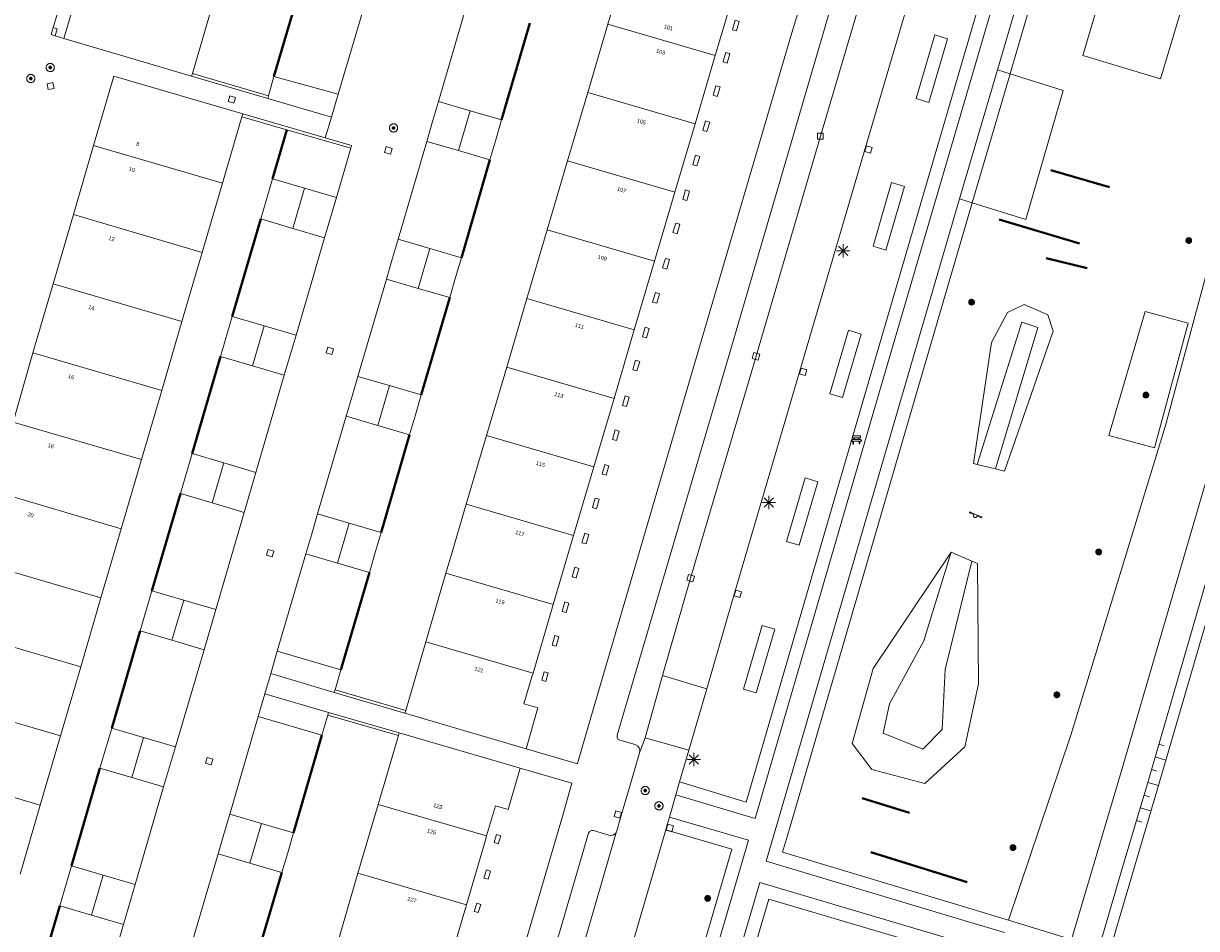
# Model space of a CAD drawing. Header units: metres. Extents: x 135779 to 137489, y 452643 to 455118.
# Tile 184 of 256: x 136799 to 136888, y 453261 to 453329. Entities that reach past the tile are written whole.
import ezdxf
from ezdxf.enums import TextEntityAlignment as Align

# ---------------------------------------------------------------- set-up
doc = ezdxf.new("R2010")
doc.units = ezdxf.units.M
doc.linetypes.add('DGN_Style_3', pattern=[78.572352, 56.123108, -22.449243])
doc.linetypes.add('DGN_Style_4', pattern=[89.853097, 44.898487, -22.449243, 0.056123, -22.449243])
for name, color, linetype, lineweight in [('KTop_BTD_Groenvoorziening', 62, 'Continuous', 13), ('KTop_BTD_Groenvoorziening_gras- en kruidachtigen', 62, 'Continuous', 13), ('KTop_NAR_Huisnummer (t)', 7, 'Continuous', 13), ('KTop_NAR_Huisnummer tijdelijk (t)', 7, 'Continuous', 13), ('KTop_PAL_Lichtmast', 40, 'Continuous', 13), ('KTop_PND_Grondvlaksituatie van BAG-pand [tachy]', 1, 'Continuous', 13), ('KTop_PND_Pandscheiding', 40, 'Continuous', 13), ('KTop_PUT_Inspectie- of rioolput', 15, 'Continuous', 13), ('KTop_PUT_Kolk', 15, 'Continuous', 13), ('KTop_SHD_Hek (l)', 15, 'DGN_Style_4', 40), ('KTop_SHD_Muur', 15, 'Continuous', 13), ('KTop_STM_Bank', 40, 'Continuous', 13), ('KTop_STM_Speelvoorziening', 40, 'Continuous', 13), ('KTop_SYM_Taludsymbool', 7, 'Continuous', 13), ('KTop_VGO_Boom', 92, 'Continuous', 13), ('KTop_VGO_Haag (l)', 92, 'DGN_Style_3', 40), ('KTop_WGD_Rijbaan_Lokale weg', 251, 'Continuous', 13), ('KTop_WGD_Rijbaan_Lokale weg_verkeersdrempel', 40, 'Continuous', 13), ('KTop_WGD_Voetpad', 251, 'Continuous', 13), ('KTop_WTD_Waterloop', 150, 'Continuous', 13)]:
    doc.layers.add(name, color=color, linetype=linetype, lineweight=lineweight)
doc.styles.add('Style-ROVU', font='ROVU.shx')
doc.styles.add('Style-ROVUCURSIEF', font='ROVUCURSIEF.shx')

# ---------------------------------------------------------------- blocks, each defined once
blk = doc.blocks.new('PAL_Lichtmast')
at = {"layer": 'KTop_PAL_Lichtmast'}
for p, q in [((-0.354, -0.354), (0.354, 0.354)), ((0.354, -0.354), (-0.354, 0.354)), ((0, -0.5), (0, 0.5)), ((-0.5, 0), (0.5, 0))]:
    blk.add_line(p, q, dxfattribs=at)
blk = doc.blocks.new('PUT_Kolk')
at = {"layer": 'KTop_PUT_Kolk', "flags": 128}
blk.add_lwpolyline([(0.225, -0.225), (0.225, 0.225), (-0.225, 0.225), (-0.225, -0.225), (0.225, -0.225)], dxfattribs=at)
blk = doc.blocks.new('PUT_Inspectie-_of_rioolput')
at = {"layer": 'KTop_PUT_Inspectie- of rioolput', "flags": 128}
for points in [[(0.31, 0), (0.308, 0.032), (0.303, 0.064), (0.294, 0.095), (0.283, 0.126), (0.268, 0.155), (0.25, 0.182), (0.23, 0.207), (0.207, 0.23), (0.182, 0.25), (0.154, 0.268), (0.126, 0.283), (0.095, 0.294), (0.064, 0.303), (0.032, 0.308), (0, 0.309), (-0.032, 0.308), (-0.064, 0.303), (-0.096, 0.294), (-0.126, 0.283), (-0.155, 0.268), (-0.182, 0.25), (-0.207, 0.23), (-0.23, 0.207), (-0.25, 0.182), (-0.268, 0.154), (-0.283, 0.126), (-0.294, 0.095), (-0.303, 0.064), (-0.308, 0.032), (-0.309, 0), (-0.308, -0.032), (-0.303, -0.064), (-0.294, -0.096), (-0.283, -0.126), (-0.268, -0.155), (-0.25, -0.182), (-0.23, -0.207), (-0.207, -0.23), (-0.182, -0.25), (-0.155, -0.268), (-0.126, -0.283), (-0.096, -0.294), (-0.064, -0.303), (-0.032, -0.308), (0, -0.309), (0.032, -0.308), (0.064, -0.303), (0.095, -0.294), (0.126, -0.283), (0.155, -0.268), (0.182, -0.25), (0.207, -0.23), (0.23, -0.207), (0.25, -0.182), (0.268, -0.155), (0.283, -0.126), (0.294, -0.096), (0.303, -0.064), (0.308, -0.032), (0.31, 0)], [(0.095, 0), (0.094, 0.009), (0.092, 0.019), (0.09, 0.029), (0.086, 0.038), (0.082, 0.047), (0.076, 0.055), (0.07, 0.063), (0.063, 0.07), (0.055, 0.076), (0.047, 0.082), (0.038, 0.086), (0.029, 0.09), (0.019, 0.092), (0.009, 0.094), (0, 0.094), (-0.01, 0.094), (-0.02, 0.092), (-0.029, 0.09), (-0.039, 0.086), (-0.048, 0.082), (-0.056, 0.076), (-0.064, 0.07), (-0.071, 0.063), (-0.077, 0.055), (-0.082, 0.047), (-0.087, 0.038), (-0.09, 0.029), (-0.093, 0.019), (-0.094, 0.009), (-0.095, 0), (-0.094, -0.01), (-0.093, -0.02), (-0.09, -0.029), (-0.087, -0.039), (-0.082, -0.048), (-0.077, -0.056), (-0.071, -0.064), (-0.064, -0.071), (-0.056, -0.077), (-0.047, -0.082), (-0.039, -0.087), (-0.029, -0.09), (-0.02, -0.093), (-0.01, -0.094), (0, -0.095), (0.009, -0.094), (0.019, -0.093), (0.029, -0.09), (0.038, -0.087), (0.047, -0.082), (0.055, -0.077), (0.063, -0.071), (0.07, -0.064), (0.076, -0.056), (0.082, -0.047), (0.086, -0.039), (0.09, -0.029), (0.092, -0.02), (0.094, -0.01), (0.095, 0)], [(0.035, 0), (0.034, 0.003), (0.034, 0.007), (0.033, 0.01), (0.031, 0.014), (0.03, 0.017), (0.028, 0.02), (0.026, 0.023), (0.023, 0.026), (0.02, 0.028), (0.017, 0.03), (0.014, 0.031), (0.01, 0.033), (0.007, 0.034), (0.003, 0.034), (0, 0.034), (-0.004, 0.034), (-0.007, 0.034), (-0.011, 0.033), (-0.014, 0.031), (-0.018, 0.03), (-0.021, 0.028), (-0.023, 0.026), (-0.026, 0.023), (-0.028, 0.02), (-0.03, 0.017), (-0.032, 0.014), (-0.033, 0.01), (-0.034, 0.007), (-0.035, 0.003), (-0.035, 0), (-0.035, -0.004), (-0.034, -0.007), (-0.033, -0.011), (-0.032, -0.014), (-0.03, -0.018), (-0.028, -0.021), (-0.026, -0.023), (-0.023, -0.026), (-0.021, -0.028), (-0.017, -0.03), (-0.014, -0.032), (-0.011, -0.033), (-0.007, -0.034), (-0.004, -0.035), (0, -0.035), (0.003, -0.035), (0.007, -0.034), (0.01, -0.033), (0.014, -0.032), (0.017, -0.03), (0.02, -0.028), (0.023, -0.026), (0.026, -0.023), (0.028, -0.021), (0.03, -0.017), (0.031, -0.014), (0.033, -0.011), (0.034, -0.007), (0.034, -0.004), (0.035, 0)], [(0.01, 0.02), (0.007, 0.02), (0.005, 0.021), (0.003, 0.022), (0.001, 0.022), (-0.001, 0.022), (-0.004, 0.022), (-0.006, 0.021), (-0.008, 0.02), (-0.01, 0.019), (-0.012, 0.018), (-0.014, 0.017), (-0.016, 0.015), (-0.017, 0.013), (-0.019, 0.012), (-0.02, 0.009), (-0.021, 0.007), (-0.022, 0.005), (-0.022, 0.003), (-0.022, 0.001), (-0.022, -0.001), (-0.022, -0.004), (-0.022, -0.006), (-0.021, -0.008), (-0.02, -0.01), (-0.019, -0.012), (-0.017, -0.014), (-0.016, -0.016), (-0.014, -0.017), (-0.012, -0.019), (-0.01, -0.02), (-0.008, -0.021), (-0.006, -0.022), (-0.003, -0.022), (-0.001, -0.022), (0.001, -0.022), (0.003, -0.022), (0.005, -0.022), (0.008, -0.021), (0.01, -0.02), (0.012, -0.019), (0.014, -0.017), (0.015, -0.016), (0.017, -0.014), (0.018, -0.012), (0.02, -0.01), (0.02, -0.008), (0.021, -0.006), (0.022, -0.003), (0.022, -0.001), (0.022, 0.001), (0.022, 0.003), (0.021, 0.005), (0.02, 0.008), (0.019, 0.01), (0.018, 0.012), (0.017, 0.014), (0.015, 0.015), (0.013, 0.017), (0.012, 0.018), (0.01, 0.02)]]:
    blk.add_lwpolyline(points, dxfattribs=at)
blk = doc.blocks.new('STM_Speelvoorziening')
at = {"layer": 'KTop_STM_Speelvoorziening'}
for p, q in [((-0.456, 0.218), (-0.455, 0.222)), ((-0.456, 0.214), (-0.456, 0.218)), ((-0.456, 0.21), (-0.456, 0.214)), ((-0.455, 0.206), (-0.456, 0.21)), ((-0.455, 0.222), (-0.454, 0.226)), ((-0.454, 0.202), (-0.455, 0.206)), ((-0.454, 0.226), (-0.453, 0.23)), ((-0.453, 0.198), (-0.454, 0.202)), ((-0.453, 0.23), (-0.451, 0.234)), ((-0.451, 0.194), (-0.453, 0.198)), ((-0.451, 0.234), (-0.449, 0.237)), ((-0.449, 0.19), (-0.451, 0.194)), ((-0.449, 0.237), (-0.446, 0.24)), ((-0.446, 0.187), (-0.449, 0.19)), ((-0.446, 0.24), (-0.443, 0.243)), ((-0.443, 0.184), (-0.446, 0.187)), ((-0.443, 0.243), (-0.44, 0.246)), ((-0.44, 0.182), (-0.443, 0.184)), ((-0.44, 0.246), (-0.436, 0.248)), ((-0.436, 0.179), (-0.44, 0.182)), ((-0.436, 0.248), (-0.433, 0.25)), ((-0.433, 0.178), (-0.436, 0.179)), ((-0.433, 0.25), (-0.429, 0.251)), ((-0.109, 0.044), (-0.433, 0.178)), ((-0.429, 0.251), (-0.425, 0.253)), ((-0.425, 0.253), (-0.421, 0.253)), ((-0.421, 0.253), (-0.417, 0.253)), ((-0.417, 0.253), (-0.412, 0.253)), ((-0.412, 0.253), (-0.408, 0.253)), ((-0.408, 0.253), (-0.404, 0.251)), ((-0.404, 0.251), (-0.402, 0.251)), ((-0.402, 0.251), (0.031, 0.072)), ((-0.14, -0.007), (-0.135, 0.006)), ((-0.135, 0.006), (-0.129, 0.018)), ((-0.129, 0.018), (-0.122, 0.029)), ((-0.122, 0.029), (-0.114, 0.04)), ((-0.114, 0.04), (-0.109, 0.044)), ((0.031, 0.072), (0.464, -0.106)), ((-0.146, -0.033), (-0.144, -0.02)), ((-0.146, -0.047), (-0.146, -0.033)), ((-0.146, -0.06), (-0.146, -0.047)), ((-0.144, -0.073), (-0.146, -0.06)), ((-0.144, -0.02), (-0.14, -0.007)), ((-0.14, -0.086), (-0.144, -0.073)), ((-0.135, -0.099), (-0.14, -0.086)), ((-0.129, -0.111), (-0.135, -0.099)), ((-0.122, -0.122), (-0.129, -0.111)), ((-0.114, -0.133), (-0.122, -0.122)), ((-0.104, -0.143), (-0.114, -0.133)), ((-0.093, -0.151), (-0.104, -0.143)), ((-0.082, -0.158), (-0.093, -0.151)), ((-0.07, -0.164), (-0.082, -0.158)), ((-0.057, -0.169), (-0.07, -0.164)), ((-0.044, -0.172), (-0.057, -0.169)), ((-0.031, -0.174), (-0.044, -0.172)), ((-0.017, -0.175), (-0.031, -0.174)), ((-0.004, -0.174), (-0.017, -0.175)), ((0.009, -0.172), (-0.004, -0.174)), ((0.022, -0.169), (0.009, -0.172)), ((0.035, -0.164), (0.022, -0.169)), ((0.047, -0.158), (0.035, -0.164)), ((0.058, -0.151), (0.047, -0.158)), ((0.069, -0.143), (0.058, -0.151)), ((0.078, -0.133), (0.069, -0.143)), ((0.086, -0.122), (0.078, -0.133)), ((0.094, -0.111), (0.086, -0.122)), ((0.1, -0.099), (0.094, -0.111)), ((0.105, -0.086), (0.1, -0.099)), ((0.108, -0.073), (0.105, -0.086)), ((0.11, -0.06), (0.108, -0.073)), ((0.112, -0.046), (0.11, -0.06)), ((0.434, -0.179), (0.112, -0.046)), ((0.439, -0.18), (0.434, -0.179)), ((0.443, -0.181), (0.439, -0.18)), ((0.447, -0.181), (0.443, -0.181)), ((0.451, -0.181), (0.447, -0.181)), ((0.455, -0.18), (0.451, -0.181)), ((0.459, -0.179), (0.455, -0.18)), ((0.463, -0.178), (0.459, -0.179)), ((0.467, -0.176), (0.463, -0.178)), ((0.464, -0.106), (0.467, -0.107)), ((0.467, -0.107), (0.47, -0.11)), ((0.47, -0.174), (0.467, -0.176)), ((0.47, -0.11), (0.474, -0.112)), ((0.474, -0.171), (0.47, -0.174)), ((0.474, -0.112), (0.477, -0.115)), ((0.477, -0.168), (0.474, -0.171)), ((0.477, -0.115), (0.479, -0.118)), ((0.479, -0.165), (0.477, -0.168)), ((0.479, -0.118), (0.481, -0.122)), ((0.481, -0.161), (0.479, -0.165)), ((0.481, -0.122), (0.483, -0.125)), ((0.483, -0.158), (0.481, -0.161)), ((0.483, -0.125), (0.485, -0.129)), ((0.485, -0.154), (0.483, -0.158)), ((0.485, -0.129), (0.486, -0.133)), ((0.486, -0.15), (0.485, -0.154)), ((0.486, -0.133), (0.486, -0.138)), ((0.486, -0.138), (0.487, -0.142)), ((0.487, -0.142), (0.486, -0.146)), ((0.486, -0.146), (0.486, -0.15))]:
    blk.add_line(p, q, dxfattribs=at)
blk = doc.blocks.new('STM_Bank')
at = {"layer": 'KTop_STM_Bank'}
for p, q in [((-0.416, -0.089), (-0.298, 0.019)), ((-0.298, 0.314), (0.298, 0.314)), ((-0.298, 0.143), (-0.298, 0.314)), ((-0.2, 0.143), (-0.298, 0.143)), ((-0.298, 0.019), (-0.2, 0.019)), ((-0.2, 0.019), (-0.2, 0.143)), ((0.157, 0.143), (-0.154, 0.143)), ((-0.154, 0.143), (-0.154, 0.019)), ((-0.154, 0.019), (0.157, 0.019)), ((0.157, 0.019), (0.157, 0.143)), ((0.298, 0.143), (0.203, 0.143)), ((0.203, 0.143), (0.203, 0.019)), ((0.203, 0.019), (0.298, 0.019)), ((0.298, 0.314), (0.298, 0.143)), ((0.298, 0.019), (0.416, -0.089)), ((-0.259, -0.089), (-0.416, -0.089)), ((-0.259, -0.315), (-0.259, -0.089)), ((-0.213, -0.315), (-0.259, -0.315)), ((0.216, -0.089), (-0.213, -0.089)), ((-0.213, -0.089), (-0.213, -0.315)), ((0.216, -0.305), (0.216, -0.089)), ((0.259, -0.305), (0.216, -0.305)), ((0.416, -0.089), (0.259, -0.089)), ((0.259, -0.089), (0.259, -0.305))]:
    blk.add_line(p, q, dxfattribs=at)
blk = doc.blocks.new('VGO_Boom')
at = {"layer": 'KTop_VGO_Boom', "flags": 128}
for points in [[(0.215, 0), (0.214, 0.022), (0.21, 0.045), (0.204, 0.066), (0.196, 0.087), (0.186, 0.108), (0.174, 0.126), (0.16, 0.144), (0.144, 0.16), (0.126, 0.174), (0.107, 0.186), (0.087, 0.196), (0.066, 0.204), (0.045, 0.21), (0.022, 0.214), (-0.001, 0.215), (-0.023, 0.214), (-0.045, 0.21), (-0.067, 0.204), (-0.088, 0.196), (-0.108, 0.186), (-0.127, 0.174), (-0.144, 0.16), (-0.16, 0.144), (-0.174, 0.126), (-0.187, 0.107), (-0.197, 0.087), (-0.205, 0.066), (-0.211, 0.045), (-0.214, 0.022), (-0.215, -0.001), (-0.214, -0.023), (-0.211, -0.045), (-0.205, -0.067), (-0.197, -0.088), (-0.187, -0.108), (-0.174, -0.127), (-0.16, -0.144), (-0.144, -0.16), (-0.127, -0.174), (-0.108, -0.187), (-0.088, -0.197), (-0.067, -0.205), (-0.045, -0.211), (-0.023, -0.214), (0, -0.215), (0.022, -0.214), (0.045, -0.211), (0.066, -0.205), (0.087, -0.197), (0.108, -0.187), (0.126, -0.174), (0.144, -0.16), (0.16, -0.144), (0.174, -0.127), (0.186, -0.108), (0.196, -0.088), (0.204, -0.067), (0.21, -0.045), (0.214, -0.023), (0.215, -0.001)], [(0.155, 0), (0.154, 0.016), (0.152, 0.032), (0.147, 0.048), (0.142, 0.063), (0.134, 0.078), (0.125, 0.091), (0.115, 0.104), (0.104, 0.115), (0.091, 0.125), (0.077, 0.134), (0.063, 0.142), (0.048, 0.147), (0.032, 0.152), (0.016, 0.154), (-0.001, 0.155), (-0.017, 0.154), (-0.033, 0.152), (-0.048, 0.147), (-0.064, 0.142), (-0.078, 0.134), (-0.092, 0.125), (-0.104, 0.115), (-0.116, 0.104), (-0.126, 0.091), (-0.135, 0.077), (-0.142, 0.063), (-0.148, 0.048), (-0.152, 0.032), (-0.155, 0.016), (-0.155, -0.001), (-0.155, -0.017), (-0.152, -0.033), (-0.148, -0.048), (-0.142, -0.064), (-0.135, -0.078), (-0.126, -0.092), (-0.116, -0.104), (-0.104, -0.116), (-0.092, -0.126), (-0.078, -0.135), (-0.064, -0.142), (-0.048, -0.148), (-0.033, -0.152), (-0.017, -0.155), (0, -0.155), (0.016, -0.155), (0.032, -0.152), (0.048, -0.148), (0.063, -0.142), (0.078, -0.135), (0.091, -0.126), (0.104, -0.116), (0.115, -0.104), (0.125, -0.092), (0.134, -0.078), (0.142, -0.064), (0.147, -0.048), (0.152, -0.033), (0.154, -0.017), (0.155, -0.001)], [(0.095, 0), (0.094, 0.01), (0.093, 0.02), (0.09, 0.029), (0.087, 0.039), (0.082, 0.048), (0.077, 0.056), (0.071, 0.064), (0.064, 0.071), (0.056, 0.077), (0.047, 0.082), (0.039, 0.087), (0.029, 0.09), (0.02, 0.093), (0.01, 0.094), (-0.001, 0.095), (-0.01, 0.094), (-0.02, 0.093), (-0.03, 0.09), (-0.039, 0.087), (-0.048, 0.082), (-0.056, 0.077), (-0.064, 0.071), (-0.071, 0.064), (-0.077, 0.056), (-0.083, 0.047), (-0.087, 0.039), (-0.091, 0.029), (-0.093, 0.02), (-0.095, 0.01), (-0.095, -0.001), (-0.095, -0.01), (-0.093, -0.02), (-0.091, -0.03), (-0.087, -0.039), (-0.083, -0.048), (-0.077, -0.056), (-0.071, -0.064), (-0.064, -0.071), (-0.056, -0.077), (-0.048, -0.083), (-0.039, -0.087), (-0.03, -0.091), (-0.02, -0.093), (-0.01, -0.095), (0, -0.095), (0.01, -0.095), (0.02, -0.093), (0.029, -0.091), (0.039, -0.087), (0.048, -0.083), (0.056, -0.077), (0.064, -0.071), (0.071, -0.064), (0.077, -0.056), (0.082, -0.048), (0.087, -0.039), (0.09, -0.03), (0.093, -0.02), (0.094, -0.01), (0.095, -0.001)], [(0.035, 0), (0.035, 0.004), (0.034, 0.007), (0.033, 0.011), (0.032, 0.014), (0.03, 0.018), (0.028, 0.021), (0.026, 0.023), (0.023, 0.026), (0.021, 0.028), (0.017, 0.03), (0.014, 0.032), (0.011, 0.033), (0.007, 0.034), (0.004, 0.035), (-0.001, 0.035), (-0.004, 0.035), (-0.008, 0.034), (-0.011, 0.033), (-0.015, 0.032), (-0.018, 0.03), (-0.021, 0.028), (-0.024, 0.026), (-0.027, 0.023), (-0.029, 0.021), (-0.031, 0.017), (-0.032, 0.014), (-0.034, 0.011), (-0.035, 0.007), (-0.035, 0.004), (-0.035, -0.001), (-0.035, -0.004), (-0.035, -0.008), (-0.034, -0.011), (-0.032, -0.015), (-0.031, -0.018), (-0.029, -0.021), (-0.027, -0.024), (-0.024, -0.027), (-0.021, -0.029), (-0.018, -0.031), (-0.015, -0.032), (-0.011, -0.034), (-0.008, -0.035), (-0.004, -0.035), (0, -0.035), (0.004, -0.035), (0.007, -0.035), (0.011, -0.034), (0.014, -0.032), (0.018, -0.031), (0.021, -0.029), (0.023, -0.027), (0.026, -0.024), (0.028, -0.021), (0.03, -0.018), (0.032, -0.015), (0.033, -0.011), (0.034, -0.008), (0.035, -0.004), (0.035, 0)]]:
    blk.add_lwpolyline(points, dxfattribs=at)

msp = doc.modelspace()

# ---------------------------------------------------------------- linework, layer by layer
at = {"layer": 'KTop_BTD_Groenvoorziening', "flags": 128}
for points in [[(136872.54, 453335.235), (136862.704, 453301.586), (136853.59, 453270.333), (136848.564, 453271.85)], [(136876.507, 453335.515), (136873.514, 453325.31), (136873.507, 453325.288)], [(136878.979, 453326.657), (136884.848, 453324.902), (136886.603, 453330.771), (136880.734, 453332.526), (136878.979, 453326.657)], [(136868.786, 453327.923), (136867.829, 453328.212), (136866.424, 453323.413), (136867.382, 453323.124), (136868.786, 453327.923)], [(136873.507, 453325.288), (136870.649, 453315.542)], [(136873.507, 453325.288), (136877.501, 453324.018), (136874.679, 453314.283), (136870.649, 453315.542)], [(136872.554, 453325.591), (136873.507, 453325.288)], [(136873.385, 453261.424), (136878.083, 453275.394), (136885.223, 453298.752), (136890.434, 453318.063)], [(136865.527, 453316.785), (136864.569, 453317.074), (136863.165, 453312.275), (136864.123, 453311.986), (136865.527, 453316.785)], [(136873.385, 453261.424), (136870.392, 453262.34), (136856.348, 453266.547), (136856.859, 453268.326), (136866.262, 453300.584), (136870.649, 453315.542)], [(136870.649, 453315.542), (136869.694, 453315.84)], [(136871.018, 453295.816), (136870.75, 453295.883), (136872.108, 453304.998), (136873.317, 453307.283), (136874.57, 453307.881), (136876.339, 453307.095), (136876.762, 453305.866), (136873.073, 453295.299), (136872.391, 453295.471)], [(136883.691, 453307.347), (136886.934, 453306.468), (136884.386, 453297.069), (136880.948, 453298.001), (136883.691, 453307.347)], [(136862.267, 453305.647), (136861.31, 453305.936), (136859.906, 453301.137), (136860.863, 453300.848), (136862.267, 453305.647)], [(136872.391, 453295.471), (136875.599, 453306.139), (136874.388, 453306.534), (136871.018, 453295.816)], [(136872.391, 453295.471), (136871.018, 453295.816)], [(136859.008, 453294.508), (136858.051, 453294.797), (136856.647, 453289.998), (136857.604, 453289.709), (136859.008, 453294.508)], [(136870.607, 453288.513), (136871.033, 453288.329), (136871.109, 453279.251), (136870.102, 453274.512), (136867.069, 453271.735), (136863.078, 453272.798), (136861.588, 453274.763), (136863.171, 453280.412), (136869.048, 453289.187)], [(136869.048, 453289.187), (136867.455, 453283.993), (136866.999, 453282.506), (136864.407, 453277.758), (136863.931, 453275.545), (136866.915, 453274.333), (136868.376, 453275.81), (136868.605, 453280.329), (136870.607, 453288.513)], [(136869.048, 453289.187), (136870.607, 453288.513)], [(136855.749, 453283.37), (136854.792, 453283.659), (136853.387, 453278.86), (136854.345, 453278.571), (136855.749, 453283.37)], [(136847.539, 453268.24), (136852.527, 453266.773), (136842.273, 453231.778), (136834.388, 453204.786), (136831.475, 453194.893), (136828.722, 453195.661), (136826.475, 453196.367)], [(136853.32, 453256.265), (136855.299, 453263.017), (136868.395, 453259.14), (136861.171, 453234.529), (136855.072, 453230.692), (136854.998, 453230.641), (136854.808, 453230.496), (136854.594, 453230.272), (136854.45, 453230.065), (136854.311, 453229.772), (136852.864, 453224.779), (136852.856, 453224.754)], [(136878.147, 453259.965), (136873.385, 453261.424)]]:
    msp.add_lwpolyline(points, dxfattribs=at)
at = {"layer": 'KTop_BTD_Groenvoorziening_gras- en kruidachtigen', "flags": 128}
for points in [[(136862.138, 453197.816), (136870.062, 453224.866), (136872.325, 453232.592), (136877.743, 453250.823), (136881.887, 453265.069), (136881.888, 453265.073), (136883.884, 453271.818), (136890.281, 453293.835), (136896.434, 453314.799), (136898.322, 453321.089)], [(136878.147, 453259.965), (136881.874, 453272.609), (136895.306, 453318.62)]]:
    msp.add_lwpolyline(points, dxfattribs=at)
at = {"layer": 'KTop_PND_Grondvlaksituatie van BAG-pand [tachy]', "flags": 128}
for points in [[(136844.637, 453333.996), (136843.171, 453329.026)], [(136803.651, 453333.128), (136802.138, 453327.953)], [(136851.268, 453326.661), (136852.11, 453329.516), (136852.114, 453329.53), (136852.705, 453331.535), (136853.204, 453331.395)], [(136811.827, 453325.313), (136813.288, 453330.302)], [(136843.171, 453329.026), (136841.65, 453323.871)], [(136852.764, 453329.318), (136852.556, 453328.601), (136852.857, 453328.514), (136853.07, 453329.232), (136852.764, 453329.318)], [(136801.33, 453328.769), (136801.175, 453328.241), (136801.466, 453328.154)], [(136801.466, 453328.154), (136801.623, 453328.683), (136801.33, 453328.769)], [(136802.138, 453327.953), (136806.391, 453326.698), (136811.768, 453325.111)], [(136849.747, 453321.506), (136851.268, 453326.661)], [(136851.871, 453326.248), (136851.85, 453326.175), (136852.157, 453326.086), (136852.366, 453326.803), (136852.352, 453326.807), (136852.058, 453326.892), (136851.871, 453326.248)], [(136811.827, 453325.313), (136811.768, 453325.111)], [(136815.618, 453322.25), (136805.903, 453325.094), (136804.374, 453319.874)], [(136822.811, 453323.738), (136817.975, 453325.084), (136817.573, 453323.631)], [(136851.112, 453323.667), (136851.419, 453323.578), (136851.628, 453324.295), (136851.32, 453324.384), (136851.112, 453323.667)], [(136817.517, 453323.428), (136817.573, 453323.631)], [(136822.33, 453322.01), (136822.811, 453323.738)], [(136841.65, 453323.871), (136840.128, 453318.714)], [(136817.517, 453323.428), (136822.33, 453322.01)], [(136830.384, 453323.193), (136829.945, 453321.688), (136829.505, 453320.182)], [(136832.774, 453322.495), (136830.384, 453323.193)], [(136814.089, 453317.026), (136815.56, 453322.048)], [(136815.618, 453322.25), (136815.56, 453322.048)], [(136831.896, 453319.484), (136834.271, 453318.791), (136834.711, 453320.296), (136835.15, 453321.801), (136832.774, 453322.495)], [(136850.639, 453320.917), (136850.848, 453321.634), (136850.54, 453321.723), (136850.332, 453321.006), (136850.639, 453320.917)], [(136848.225, 453316.349), (136849.747, 453321.506)], [(136829.505, 453320.182), (136831.896, 453319.484)], [(136804.374, 453319.874), (136802.845, 453314.655)], [(136849.576, 453318.419), (136849.883, 453318.33), (136850.092, 453319.047), (136849.784, 453319.136), (136849.576, 453318.419)], [(136840.128, 453318.714), (136838.596, 453313.52)], [(136820.289, 453316.65), (136817.873, 453317.364), (136816.986, 453314.334), (136819.395, 453313.623)], [(136812.561, 453311.807), (136814.089, 453317.026)], [(136822.687, 453315.942), (136820.289, 453316.65)], [(136848.811, 453315.811), (136849.118, 453315.722), (136849.327, 453316.439), (136849.019, 453316.528), (136848.811, 453315.811)], [(136821.793, 453312.915), (136822.687, 453315.942)], [(136846.692, 453311.154), (136848.225, 453316.349)], [(136802.845, 453314.655), (136801.318, 453309.443)], [(136848.283, 453314.02), (136848.075, 453313.303), (136848.382, 453313.214), (136848.591, 453313.931), (136848.283, 453314.02)], [(136819.395, 453313.623), (136821.793, 453312.915)], [(136838.596, 453313.52), (136837.063, 453308.325)], [(136827.343, 453312.8), (136826.903, 453311.296), (136826.463, 453309.793)], [(136829.733, 453312.101), (136827.343, 453312.8)], [(136828.853, 453309.093), (136831.234, 453308.396), (136831.673, 453309.901), (136832.113, 453311.404), (136829.733, 453312.101)], [(136811.035, 453306.595), (136812.561, 453311.807)], [(136845.159, 453305.959), (136846.692, 453311.154)], [(136847.503, 453311.35), (136847.295, 453310.633), (136847.602, 453310.544), (136847.811, 453311.261), (136847.503, 453311.35)], [(136801.318, 453309.443), (136799.792, 453304.232)], [(136826.463, 453309.793), (136828.853, 453309.093)], [(136846.75, 453308.781), (136846.542, 453308.064), (136846.849, 453307.975), (136847.058, 453308.692), (136846.75, 453308.781)], [(136837.063, 453308.325), (136835.538, 453303.158)], [(136817.242, 453306.268), (136814.832, 453306.974), (136813.948, 453303.954), (136816.358, 453303.249)], [(136809.509, 453301.383), (136811.035, 453306.595)], [(136819.641, 453305.565), (136817.242, 453306.268)], [(136843.635, 453300.794), (136845.159, 453305.959)], [(136845.981, 453306.163), (136845.773, 453305.446), (136846.08, 453305.357), (136846.289, 453306.074), (136845.981, 453306.163)], [(136818.757, 453302.546), (136819.641, 453305.565)], [(136799.792, 453304.232), (136798.309, 453299.007)], [(136816.358, 453303.249), (136818.757, 453302.546)], [(136835.538, 453303.158), (136834.013, 453297.991)], [(136845.257, 453303.667), (136845.049, 453302.95), (136845.356, 453302.861), (136845.565, 453303.578), (136845.257, 453303.667)], [(136824.304, 453302.454), (136823.867, 453300.95), (136823.429, 453299.445)], [(136826.695, 453301.758), (136824.304, 453302.454)], [(136807.983, 453296.171), (136809.509, 453301.383)], [(136825.821, 453298.75), (136828.213, 453298.054), (136828.653, 453299.558), (136829.092, 453301.061), (136826.695, 453301.758)], [(136842.109, 453295.624), (136843.635, 453300.794)], [(136844.465, 453300.975), (136844.257, 453300.258), (136844.564, 453300.169), (136844.773, 453300.886), (136844.465, 453300.975)], [(136823.429, 453299.445), (136825.821, 453298.75)], [(136834.013, 453297.991), (136832.483, 453292.804)], [(136843.711, 453298.417), (136843.503, 453297.7), (136843.81, 453297.611), (136844.019, 453298.328), (136843.711, 453298.417)], [(136806.456, 453290.957), (136807.983, 453296.171)], [(136814.202, 453295.92), (136811.805, 453296.63), (136810.921, 453293.611), (136813.32, 453292.908)], [(136816.617, 453295.205), (136814.202, 453295.92)], [(136815.724, 453292.189), (136816.617, 453295.205)], [(136840.579, 453290.439), (136842.109, 453295.624)], [(136842.939, 453295.804), (136842.731, 453295.087), (136843.038, 453294.998), (136843.247, 453295.715), (136842.939, 453295.804)], [(136813.32, 453292.908), (136815.724, 453292.189)], [(136832.483, 453292.804), (136831.289, 453288.759), (136830.952, 453287.609)], [(136841.995, 453292.551), (136842.302, 453292.462), (136842.511, 453293.179), (136842.203, 453293.268), (136841.995, 453292.551)], [(136821.271, 453292.083), (136820.828, 453290.574), (136820.385, 453289.065)], [(136823.66, 453291.381), (136821.271, 453292.083)], [(136804.931, 453285.748), (136806.456, 453290.957)], [(136822.774, 453288.363), (136825.176, 453287.658), (136825.615, 453289.169), (136826.058, 453290.677), (136823.66, 453291.381)], [(136839.046, 453285.244), (136840.579, 453290.439)], [(136841.211, 453289.896), (136841.518, 453289.807), (136841.727, 453290.524), (136841.419, 453290.613), (136841.211, 453289.896)], [(136820.385, 453289.065), (136822.774, 453288.363)], [(136830.952, 453287.609), (136829.434, 453282.429)], [(136840.671, 453288.051), (136840.463, 453287.334), (136840.77, 453287.245), (136840.979, 453287.962), (136840.671, 453288.051)], [(136803.405, 453280.534), (136804.931, 453285.748)], [(136811.17, 453285.564), (136808.772, 453286.268), (136807.888, 453283.246), (136810.286, 453282.542)], [(136813.588, 453284.854), (136811.17, 453285.564)], [(136839.707, 453284.717), (136840.014, 453284.628), (136840.223, 453285.345), (136839.915, 453285.434), (136839.707, 453284.717)], [(136812.701, 453281.833), (136813.588, 453284.854)], [(136837.519, 453280.068), (136839.046, 453285.244)], [(136839.266, 453282.094), (136839.475, 453282.811), (136839.167, 453282.9), (136838.959, 453282.183), (136839.266, 453282.094)], [(136810.286, 453282.542), (136812.701, 453281.833)], [(136829.434, 453282.429), (136827.914, 453277.246)], [(136818.227, 453281.715), (136817.734, 453280.025)], [(136822.588, 453278.793), (136823.031, 453280.313), (136818.227, 453281.715)], [(136801.879, 453275.324), (136803.405, 453280.534)], [(136838.668, 453280.077), (136838.362, 453280.163), (136838.183, 453279.526), (136838.489, 453279.439), (136838.668, 453280.077)], [(136817.734, 453280.025), (136822.528, 453278.591)], [(136836.992, 453274.357), (136837.88, 453277.441), (136836.833, 453277.742), (136837.432, 453279.772), (136837.519, 453280.068)], [(136817.298, 453278.494), (136816.799, 453276.801)], [(136822.103, 453277.087), (136817.298, 453278.494)], [(136822.588, 453278.793), (136822.528, 453278.591)], [(136816.799, 453276.801), (136821.601, 453275.385), (136822.045, 453276.885)], [(136822.103, 453277.087), (136822.045, 453276.885)], [(136827.855, 453277.044), (136827.914, 453277.246)], [(136827.855, 453277.044), (136836.992, 453274.357)], [(136808.141, 453275.207), (136805.742, 453275.912), (136804.856, 453272.882), (136807.255, 453272.177)], [(136800.353, 453270.11), (136801.879, 453275.324)], [(136810.545, 453274.501), (136808.141, 453275.207)], [(136827.365, 453275.358), (136825.838, 453270.16)], [(136827.365, 453275.358), (136827.424, 453275.56)], [(136836.55, 453272.889), (136827.424, 453275.56)], [(136809.655, 453271.472), (136810.545, 453274.501)], [(136807.255, 453272.177), (136809.655, 453271.472)], [(136834.021, 453267.781), (136834.095, 453268.034), (136834.688, 453270.058), (136835.648, 453269.779), (136836.55, 453272.889)], [(136798.828, 453264.901), (136800.353, 453270.11)], [(136825.838, 453270.16), (136824.314, 453264.973)], [(136814.637, 453269.419), (136814.2, 453267.918), (136813.762, 453266.417)], [(136817.029, 453268.724), (136814.637, 453269.419)], [(136816.152, 453265.72), (136818.584, 453265.012), (136819.021, 453266.513), (136819.46, 453268.018), (136817.029, 453268.724)], [(136832.5, 453262.587), (136833.954, 453267.552), (136834.021, 453267.781)], [(136835.082, 453267.793), (136834.773, 453267.889), (136834.582, 453267.273), (136834.891, 453267.177), (136835.082, 453267.793)], [(136813.762, 453266.417), (136816.152, 453265.72)], [(136805.099, 453264.813), (136802.7, 453265.515), (136801.817, 453262.497), (136804.216, 453261.795)], [(136834.005, 453265.221), (136833.814, 453264.605), (136834.123, 453264.509), (136834.314, 453265.125), (136834.005, 453265.221)], [(136807.509, 453264.109), (136805.099, 453264.813)], [(136824.314, 453264.973), (136823.981, 453263.838), (136822.784, 453259.752)], [(136806.626, 453261.09), (136807.509, 453264.109)], [(136830.95, 453257.296), (136832.5, 453262.587)], [(136833.268, 453262.705), (136833.077, 453262.089), (136833.386, 453261.993), (136833.577, 453262.609), (136833.268, 453262.705)], [(136804.216, 453261.795), (136806.626, 453261.09)]]:
    msp.add_lwpolyline(points, dxfattribs=at)
at = {"layer": 'KTop_PND_Pandscheiding', "flags": 128}
for points in [[(136851.268, 453326.661), (136843.171, 453329.026)], [(136841.65, 453323.871), (136849.747, 453321.506)], [(136831.896, 453319.484), (136832.774, 453322.495)], [(136814.089, 453317.026), (136804.374, 453319.874)], [(136848.225, 453316.349), (136840.128, 453318.714)], [(136820.289, 453316.65), (136819.395, 453313.623)], [(136812.561, 453311.807), (136802.845, 453314.655)], [(136838.596, 453313.52), (136846.692, 453311.154)], [(136829.733, 453312.101), (136828.853, 453309.093)], [(136811.035, 453306.595), (136801.318, 453309.443)], [(136845.159, 453305.959), (136837.063, 453308.325)], [(136816.358, 453303.249), (136817.242, 453306.268)], [(136799.792, 453304.232), (136809.509, 453301.383)], [(136843.635, 453300.794), (136835.538, 453303.158)], [(136825.821, 453298.75), (136826.695, 453301.758)], [(136807.983, 453296.171), (136798.309, 453299.007)], [(136834.013, 453297.991), (136842.109, 453295.624)], [(136813.32, 453292.908), (136814.202, 453295.92)], [(136796.739, 453293.808), (136806.456, 453290.957)], [(136840.579, 453290.439), (136832.483, 453292.804)], [(136822.774, 453288.363), (136823.66, 453291.381)], [(136795.212, 453288.596), (136804.931, 453285.748)], [(136830.952, 453287.609), (136839.046, 453285.244)], [(136810.286, 453282.542), (136811.17, 453285.564)], [(136793.685, 453283.384), (136803.405, 453280.534)], [(136837.519, 453280.068), (136829.434, 453282.429)], [(136801.879, 453275.324), (136792.158, 453278.173)], [(136807.255, 453272.177), (136808.141, 453275.207)], [(136800.353, 453270.11), (136790.632, 453272.962)], [(136825.838, 453270.16), (136834.021, 453267.781)], [(136817.029, 453268.724), (136816.152, 453265.72)], [(136804.216, 453261.795), (136805.099, 453264.813)], [(136824.314, 453264.973), (136832.5, 453262.587)]]:
    msp.add_lwpolyline(points, dxfattribs=at)
at = {"layer": 'KTop_SHD_Hek (l)', "flags": 128}
for points in [[(136820.17, 453332.501), (136817.975, 453325.084)], [(136835.15, 453321.801), (136837.286, 453329.114)], [(136818.956, 453321.067), (136817.873, 453317.364)], [(136832.113, 453311.404), (136834.271, 453318.791)], [(136816.986, 453314.334), (136814.832, 453306.974)], [(136829.092, 453301.061), (136831.234, 453308.396)], [(136813.948, 453303.954), (136811.805, 453296.63)], [(136826.058, 453290.677), (136828.213, 453298.054)], [(136810.921, 453293.611), (136808.772, 453286.268)], [(136823.031, 453280.313), (136825.176, 453287.658)], [(136807.888, 453283.246), (136805.742, 453275.912)], [(136819.46, 453268.018), (136821.601, 453275.385)], [(136804.856, 453272.882), (136802.7, 453265.515)], [(136816.379, 453257.682), (136818.584, 453265.012)], [(136801.817, 453262.497), (136799.669, 453255.153)]]:
    msp.add_lwpolyline(points, dxfattribs=at)
at = {"layer": 'KTop_SHD_Muur', "flags": 128}
for points in [[(136817.573, 453323.631), (136811.827, 453325.313)], [(136811.768, 453325.111), (136817.517, 453323.428)], [(136815.56, 453322.048), (136818.956, 453321.067), (136823.778, 453319.674)], [(136821.841, 453320.452), (136815.618, 453322.25)], [(136823.778, 453319.674), (136823.836, 453319.876), (136821.841, 453320.452)], [(136822.528, 453278.591), (136827.855, 453277.044)], [(136827.914, 453277.246), (136822.588, 453278.793)], [(136822.045, 453276.885), (136827.365, 453275.358)], [(136827.424, 453275.56), (136822.103, 453277.087)]]:
    msp.add_lwpolyline(points, dxfattribs=at)
at = {"layer": 'KTop_SYM_Taludsymbool', "flags": 128}
for points in [[(136885.129, 453274.581), (136884.721, 453274.699)], [(136885.259, 453273.502), (136884.442, 453273.739)], [(136884.571, 453272.66), (136884.163, 453272.779)], [(136884.699, 453271.582), (136883.884, 453271.818)], [(136884.008, 453270.741), (136883.601, 453270.861)], [(136884.131, 453269.662), (136883.317, 453269.903)], [(136883.44, 453268.823), (136883.034, 453268.944)]]:
    msp.add_lwpolyline(points, dxfattribs=at)
at = {"layer": 'KTop_VGO_Haag (l)', "flags": 128}
for points in [[(136876.577, 453318.002), (136881.007, 453316.724)], [(136878.745, 453312.472), (136872.69, 453314.289)], [(136876.213, 453311.362), (136879.309, 453310.63)], [(136862.333, 453270.629), (136865.906, 453269.527)], [(136863.006, 453266.553), (136870.272, 453264.298)]]:
    msp.add_lwpolyline(points, dxfattribs=at)
at = {"layer": 'KTop_WGD_Rijbaan_Lokale weg', "flags": 128}
for points in [[(136866.717, 453333.751), (136862.577, 453319.645), (136857.648, 453302.875), (136852.72, 453286.106), (136850.629, 453278.885)], [(136847.283, 453279.883), (136849.409, 453287.233), (136854.338, 453303.966), (136859.191, 453320.577), (136862.917, 453333.194)], [(136824.977, 453331.075), (136822.811, 453323.738)], [(136830.384, 453323.193), (136832.519, 453330.506)], [(136822.33, 453322.01), (136821.841, 453320.452)], [(136827.343, 453312.8), (136829.505, 453320.182)], [(136823.778, 453319.674), (136822.687, 453315.942)], [(136821.793, 453312.915), (136819.641, 453305.565)], [(136824.304, 453302.454), (136826.463, 453309.793)], [(136818.757, 453302.546), (136816.617, 453295.205)], [(136821.271, 453292.083), (136823.429, 453299.445)], [(136815.724, 453292.189), (136813.588, 453284.854)], [(136818.227, 453281.715), (136820.385, 453289.065)], [(136812.701, 453281.833), (136810.545, 453274.501)], [(136817.298, 453278.494), (136817.734, 453280.025)], [(136847.283, 453279.883), (136850.629, 453278.885)], [(136814.637, 453269.419), (136816.799, 453276.801)], [(136845.553, 453274.045), (136845.985, 453275.192)], [(136849.277, 453274.248), (136845.985, 453275.192)], [(136845.553, 453274.045), (136844.936, 453271.952), (136844.163, 453269.329), (136843.834, 453268.157), (136843.824, 453268.123)], [(136849.277, 453274.248), (136848.564, 453271.85)], [(136809.655, 453271.472), (136807.509, 453264.109)], [(136848.564, 453271.85), (136848.279, 453270.891)], [(136847.813, 453269.202), (136848.279, 453270.891)], [(136847.813, 453269.202), (136847.599, 453268.446), (136847.539, 453268.24)], [(136827.92, 453213.803), (136830.298, 453221.939), (136834.669, 453236.827), (136839.184, 453252.158), (136843.824, 453268.123)], [(136847.539, 453268.24), (136842.555, 453251.211), (136837.988, 453235.693), (136833.652, 453220.885), (136830.831, 453211.248)], [(136811.607, 453259.08), (136813.762, 453266.417)], [(136806.626, 453261.09), (136804.469, 453253.75)]]:
    msp.add_lwpolyline(points, dxfattribs=at)
at = {"layer": 'KTop_WGD_Rijbaan_Lokale weg_verkeersdrempel', "flags": 128}
for points in [[(136845.985, 453275.192), (136847.283, 453279.883)], [(136850.629, 453278.885), (136849.277, 453274.248)]]:
    msp.add_lwpolyline(points, dxfattribs=at)
at = {"layer": 'KTop_WGD_Voetpad', "flags": 128}
for points in [[(136848.279, 453270.891), (136854.267, 453269.084), (136863.664, 453301.305), (136873.784, 453335.926), (136872.54, 453335.235)], [(136876.507, 453335.515), (136875.55, 453335.805), (136872.554, 453325.591)], [(136862.917, 453333.194), (136862.813, 453333.019), (136862.65, 453332.896), (136862.452, 453332.845), (136862.273, 453332.867), (136861.124, 453333.209), (136860.979, 453333.228), (136860.848, 453333.169), (136860.766, 453333.049), (136860.756, 453333.005), (136852.354, 453304.266), (136843.858, 453275.378), (136843.854, 453275.224), (136843.926, 453275.089), (136844.056, 453275.007), (136844.061, 453275.005), (136845.215, 453274.666), (136845.391, 453274.573), (136845.517, 453274.418), (136845.572, 453274.227), (136845.553, 453274.045)], [(136801.33, 453328.769), (136801.919, 453330.77)], [(136857.573, 453330.113), (136856.969, 453328.118), (136849.833, 453303.823), (136841.763, 453276.276), (136840.881, 453273.238), (136840.876, 453273.222), (136836.992, 453274.357)], [(136802.138, 453327.953), (136801.466, 453328.154)], [(136872.554, 453325.591), (136869.694, 453315.84)], [(136869.694, 453315.84), (136865.302, 453300.865), (136855.899, 453268.606), (136855.103, 453265.876), (136870.105, 453261.382), (136873.072, 453260.493)], [(136836.55, 453272.889), (136840.456, 453271.762), (136839.71, 453269.16), (136833.535, 453248.083), (136823.787, 453214.837)], [(136826.195, 453195.407), (136828.422, 453194.707), (136829.917, 453194.276), (136832.159, 453193.674), (136835.347, 453204.504), (136843.233, 453231.497), (136853.768, 453267.451), (136847.813, 453269.202)], [(136843.824, 453268.123), (136843.728, 453267.959), (136843.574, 453267.849), (136843.388, 453267.811), (136843.226, 453267.844), (136842.075, 453268.178), (136841.922, 453268.186), (136841.791, 453268.117), (136841.715, 453267.997), (136832.794, 453237.499), (136826.226, 453215.119), (136826.212, 453214.968), (136826.277, 453214.83), (136826.399, 453214.744), (136827.57, 453214.392), (136827.748, 453214.306), (136827.875, 453214.158), (136827.933, 453213.971), (136827.92, 453213.803)], [(136853.824, 453224.501), (136855.271, 453229.494), (136855.415, 453229.701), (136855.605, 453229.846), (136861.737, 453233.704), (136861.945, 453233.888), (136862.097, 453234.134), (136869.636, 453259.816), (136854.621, 453264.26), (136844.858, 453230.945), (136837.024, 453204.021), (136837.018, 453204.001), (136833.827, 453193.186), (136843.872, 453190.342), (136847.03, 453201.057), (136850.685, 453213.671)]]:
    msp.add_lwpolyline(points, dxfattribs=at)
at = {"layer": 'KTop_WTD_Waterloop', "flags": 128}
msp.add_lwpolyline([(136836.822, 453108.588), (136852.043, 453160.425), (136863.935, 453200.841), (136881.218, 453259.822), (136884.751, 453271.757), (136892.757, 453299.287), (136901.119, 453327.76)], dxfattribs=at)

# ---------------------------------------------------------------- block references
at = {"layer": 'KTop_PAL_Lichtmast'}
for p in [(136860.91, 453311.932), (136855.31, 453292.941), (136849.642, 453273.554)]:
    msp.add_blockref('PAL_Lichtmast', p, dxfattribs=at)
at = {"layer": 'KTop_PUT_Inspectie- of rioolput'}
for p, rotation in [((136801.102, 453325.756), 73.34770026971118), ((136799.635, 453324.923), 221.2250304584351), ((136826.998, 453321.2), 343.7135021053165), ((136845.98, 453271.204), 163.5797165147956), ((136847.017, 453270.045), 344.5756646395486)]:
    msp.add_blockref('PUT_Inspectie-_of_rioolput', p, dxfattribs=dict(at, rotation=rotation))
at = {"layer": 'KTop_PUT_Kolk'}
for p, rotation in [((136801.125, 453324.352), 190.7486625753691), ((136814.792, 453323.346), 253.6829677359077), ((136826.606, 453319.506), 343.6760346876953), ((136862.817, 453319.575), 163.643451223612), ((136822.192, 453304.38), 343.6070783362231), ((136854.338, 453303.967), 343.7139647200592), ((136857.888, 453302.805), 163.6210037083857), ((136817.684, 453289.109), 343.6374740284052), ((136849.409, 453287.234), 343.5867334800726), ((136852.96, 453286.036), 163.6232244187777), ((136813.091, 453273.42), 343.6760346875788), ((136843.923, 453269.4), 343.5797165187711), ((136847.839, 453268.378), 164.1808060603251)]:
    msp.add_blockref('PUT_Kolk', p, dxfattribs=dict(at, rotation=rotation))
msp.add_blockref('PUT_Kolk', (136859.191, 453320.577), dxfattribs=at)
at = {"layer": 'KTop_STM_Bank'}
msp.add_blockref('STM_Bank', (136861.911, 453297.663), dxfattribs=at)
at = {"layer": 'KTop_STM_Speelvoorziening'}
msp.add_blockref('STM_Speelvoorziening', (136870.891, 453291.969), dxfattribs=at)
at = {"layer": 'KTop_VGO_Boom'}
for p in [(136886.984, 453312.704), (136870.597, 453308.053), (136883.745, 453301.041), (136880.188, 453289.205), (136877.03, 453278.425), (136873.721, 453266.902), (136850.693, 453263.063)]:
    msp.add_blockref('VGO_Boom', p, dxfattribs=at)

# ---------------------------------------------------------------- texts
at = {"layer": 'KTop_NAR_Huisnummer (t)', "style": 'Style-ROVU'}
for s, rotation, p in [('101', 343.7, (136848.066, 453328.678)), ('103', 343.7, (136847.479, 453326.843)), ('105', 343.7, (136846.025, 453321.582)), ('107', 343.7, (136844.532, 453316.426)), ('109', 343.7, (136843.076, 453311.299)), ('111', 343.7, (136841.366, 453306.16)), ('113', 343.7, (136839.805, 453300.947)), ('115', 343.7, (136838.414, 453295.74)), ('117', 343.7, (136836.858, 453290.517)), ('119', 343.7, (136835.363, 453285.365)), ('121', 343.7, (136833.779, 453280.228)), ('123', 343.8, (136830.678, 453269.923)), ('125', 343.8, (136830.201, 453268.013)), ('127', 343.8, (136828.718, 453262.871))]:
    msp.add_text(s, height=0.3, rotation=rotation, dxfattribs=at).set_placement(p, align=Align.MIDDLE_RIGHT)
at = {"layer": 'KTop_NAR_Huisnummer tijdelijk (t)', "style": 'Style-ROVUCURSIEF'}
for s, p in [('8', (136807.596, 453320.025)), ('10', (136807.04, 453318.128)), ('12', (136805.511, 453312.909)), ('14', (136803.983, 453307.698)), ('16', (136802.456, 453302.487)), ('18', (136800.928, 453297.275)), ('20', (136799.401, 453292.063))]:
    msp.add_text(s, height=0.3, rotation=343.7, dxfattribs=at).set_placement(p, align=Align.MIDDLE_LEFT)

doc.saveas('drawing.dxf')
